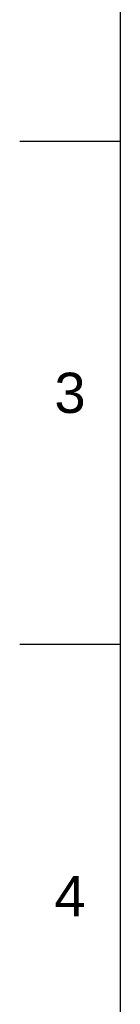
# Model space of a CAD drawing. Header units: millimetres. Extents: x 2228 to 2648, y 554 to 1148.
# Tile 10 of 16: x 2228 to 2242, y 871 to 1009. Entities that reach past the tile are written whole.
import ezdxf

# ---------------------------------------------------------------- set-up
doc = ezdxf.new("R2010")
doc.units = ezdxf.units.MM
doc.header["$LTSCALE"] = 0.1
doc.styles.get("Standard").update_dxf_attribs({"font": 'arial_0.ttf'})

msp = doc.modelspace()

# ---------------------------------------------------------------- linework, layer by layer
for p, q in [((2241.671, 1133.5608), (2241.671, 567.9043)), ((2241.671, 992.1467), (2227.5296, 992.1467)), ((2241.671, 921.4396), (2227.5296, 921.4396))]:
    msp.add_line(p, q)
for p in [(2241.671, 992.1467), (2241.671, 921.4396)]:
    msp.add_point(p)

# ---------------------------------------------------------------- texts
at = {"char_height": 5.6566, "attachment_point": 5}
for s, insert in [('3', (2234.6003, 956.7932)), ('4', (2234.6003, 886.0861))]:
    msp.add_mtext_dynamic_manual_height_columns(s, width=50, gutter_width=12.5, heights=[0], dxfattribs=dict(at, insert=insert))

doc.saveas('drawing.dxf')
